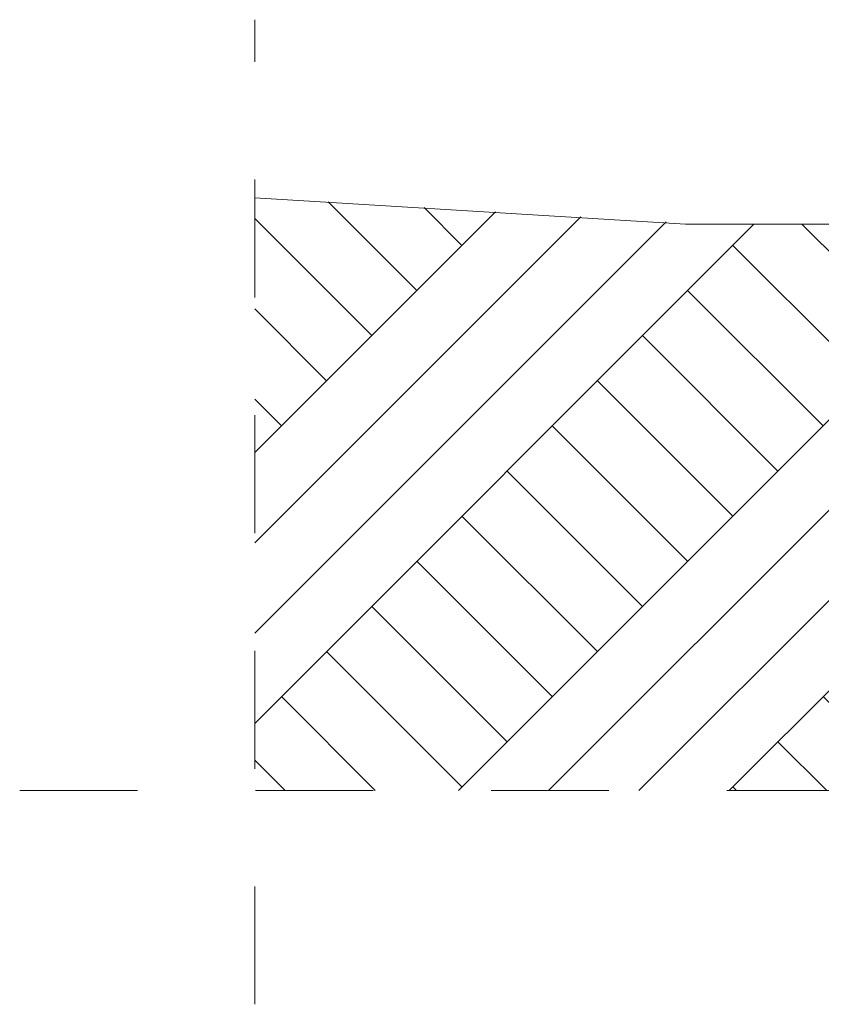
# Model space of a CAD drawing. Header units: millimetres. Extents: x 16408 to 141596, y -21057 to 26364.
# Tile 116 of 144: x 79165 to 80798, y -6969 to -4963. Entities that reach past the tile are written whole.
import ezdxf

# ---------------------------------------------------------------- set-up
doc = ezdxf.new("R2010")
doc.units = ezdxf.units.MM
doc.header["$MEASUREMENT"] = 0
doc.linetypes.add('Przerywana', pattern=[480, 240, -240])
doc.linetypes.add('Wipeout_Contour', pattern=[1000, 0, -1000])
doc.layers.add('0_Nr_pióra__1', color=7, linetype='Continuous', lineweight=13)
doc.layers.add('0_Nr_pióra__103', color=7, linetype='Continuous', lineweight=5)
doc.layers.add('0_Nr_pióra__101', color=7, linetype='Continuous', lineweight=5, true_color=0xb2b2b2)

msp = doc.modelspace()

# ---------------------------------------------------------------- wipeouts: each hides what was drawn before it
at = {"color": 254, "linetype": 'Wipeout_Contour', "lineweight": 0, "ltscale": 1011959.782160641}
msp.add_wipeout([(88568.8, -5541.9), (86379, -5507.8), (86379, -6056.4), (86134.7, -6056.4), (86134.7, -5506.4), (85083.2, -5499.4), (81659.8, -5390.1), (80854.6, -5380), (80560.9, -5380), (79643.9, -5325.8), (79643.9, -6533.6), (88568.8, -6533.6)], dxfattribs=at)

# ---------------------------------------------------------------- next in the draw order: hatches: boundary and pattern name
at = {"layer": '0_Nr_pióra__101', "linetype": 'Continuous', "lineweight": 5, "true_color": 0xb2b2b2}
h = msp.add_hatch(dxfattribs=at)
h.set_pattern_fill('Grunt_0004', color=253, style=0, pattern_type=2)
h.set_pattern_definition([(45, (0, 0), (-275.7716, 275.7716), []), (45, (-91.9, 91.9), (-551.543, 551.543), []), (45, (-183.85, 183.85), (-551.543, 551.543), []), (135, (-275.77, 275.77), (91.92388, 91.92388), [390, -390])])
h.paths.add_polyline_path([(88568.8, -5541.9), (86379, -5507.8), (86379, -6056.4), (86134.7, -6056.4), (86134.7, -5506.4), (85083.2, -5499.4), (81659.8, -5390.1), (80854.6, -5380), (80560.9, -5380), (79643.9, -5325.8), (79643.9, -6533.6), (88568.8, -6533.6)])

# ---------------------------------------------------------------- next in the draw order: linework, layer by layer
at = {"layer": '0_Nr_pióra__1', "color": 7, "linetype": 'Continuous', "lineweight": 13}
for p, q in [((80521.5, -5380), (79643.9, -5326.4)), ((80843.9, -5380), (80521.5, -5380))]:
    msp.add_line(p, q, dxfattribs=at)
at = {"layer": '0_Nr_pióra__103', "color": 7, "linetype": 'Przerywana', "lineweight": 5}
for p, q in [((79643.9, -6969.2), (79643.9, -4963.4)), ((79165.3, -6533.6), (90192.9, -6533.6))]:
    msp.add_line(p, q, dxfattribs=at)

doc.saveas('drawing.dxf')
